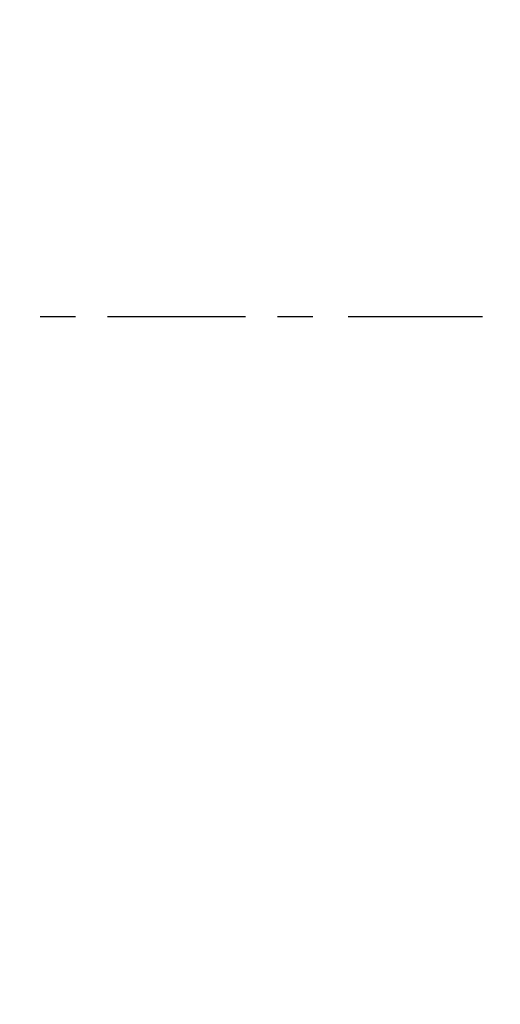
# Model space of a CAD drawing. Header units: inches. Extents: x -341304 to 31571016, y -692717 to 2132253.
# Tile 18 of 256: x 359213 to 359273, y -565875 to -565753. Entities that reach past the tile are written whole.
import ezdxf

# ---------------------------------------------------------------- set-up
doc = ezdxf.new("R2010")
doc.units = ezdxf.units.IN
doc.header["$MEASUREMENT"] = 0
doc.layers.add('cw pipe', color=3, linetype='Continuous')
doc.styles.add('ROMANS', font='romans')
doc.dimstyles.new('User600', dxfattribs={"dimscale": 500, "dimtxt": 1.5, "dimasz": 1.25, "dimexe": 1, "dimexo": 1, "dimgap": 0.4, "dimtad": 1, "dimdec": 0, "dimzin": 0, "dimdsep": 46, "dimtxsty": 'ROMANS', "dimcen": 1, "dimclrd": 8, "dimclre": 8, "dimclrt": 3, "dimadec": 0, "dimazin": 0, "dimtfac": 1, "dimtdec": 0, "dimtix": 1, "dimtofl": 0, "dimtmove": 0, "dimatfit": 3, "dimfxl": 1, "dimtolj": 1, "dimtzin": 0, "dimarcsym": 0})

# ---------------------------------------------------------------- blocks, each defined once
blk = doc.blocks.new('7ugb')
at = {"layer": 'cw pipe', "color": 20}
for points in [[(837.345, 2700.758), (835.148, 2700.758)], [(847.892, 2700.758), (839.322, 2700.758)], [(852.067, 2700.758), (849.87, 2700.758)], [(862.614, 2700.758), (854.264, 2700.758)]]:
    blk.add_lwpolyline(points, dxfattribs=at)
blk = doc.blocks.new('Q-Q')
at = {"xscale": 2, "yscale": 2, "zscale": 2}
blk.add_blockref('7ugb', (-1649596.16, 164869.22), dxfattribs=at)
at = {"color": 4}
blk.add_leader([(-1650390.68, 169819.41), (-1650390.68, 171648.16), (-1644362.63, 171648.16)], dimstyle='User600', override={"dimgap": 0.4, "dimtad": 0}, dxfattribs=at)

msp = doc.modelspace()

# ---------------------------------------------------------------- block references
at = {"color": 7}
msp.add_blockref('Q-Q', (2007141.3, -736060.37), dxfattribs=at)

doc.saveas('drawing.dxf')
